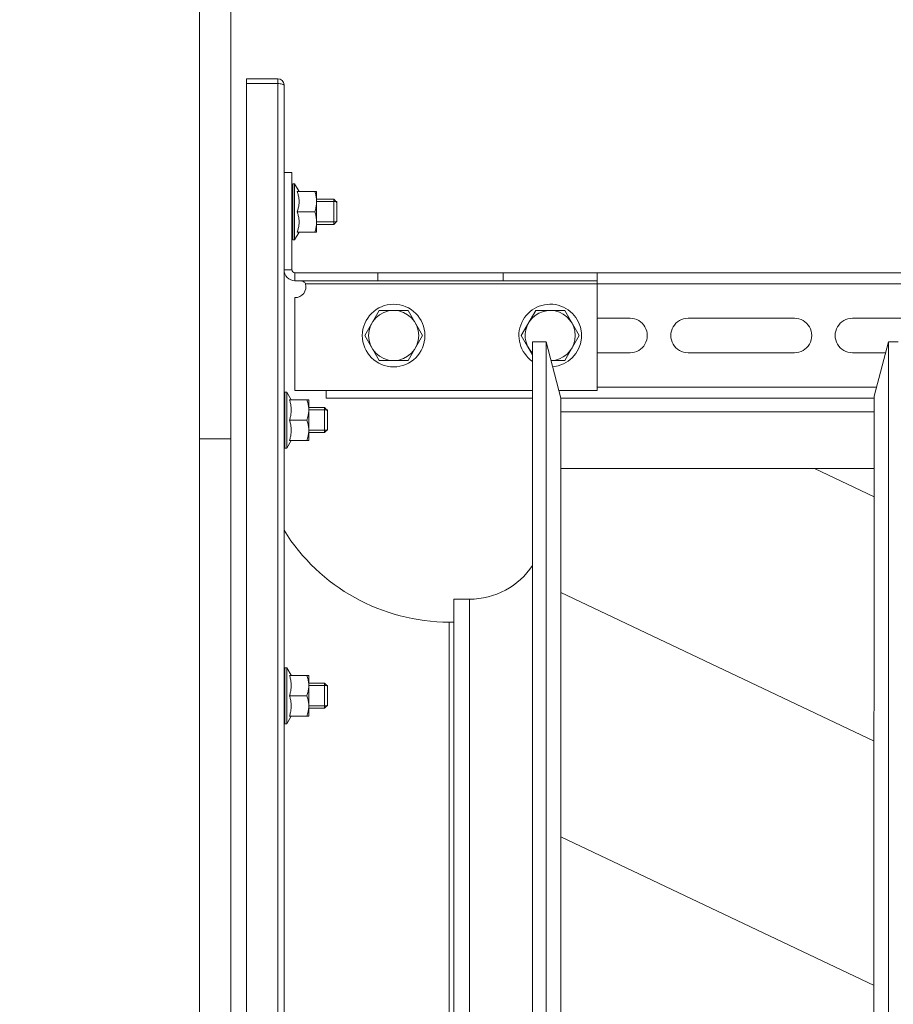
# Model space of a CAD drawing. Header units: millimetres. Extents: x -3034 to 546681, y -100001 to 133386.
# Tile 22 of 173: x 59117 to 59396, y 218 to 532. Entities that reach past the tile are written whole.
import ezdxf

# ---------------------------------------------------------------- set-up
doc = ezdxf.new("R2010")
doc.units = ezdxf.units.MM
doc.linetypes.add('ACAD_ISO03W100', pattern=[150, 60, -90])
for name, color, linetype in [('___INST__AR_podstawy', 3, 'Continuous'), ('ELEK CIENKIE', 80, 'Continuous'), ('ELEK ODGROMÓWKA', 214, 'Continuous')]:
    doc.layers.add(name, color=color, linetype=linetype)

# ---------------------------------------------------------------- blocks, each defined once
blk = doc.blocks.new('iglice')
at = {"layer": 'ELEK CIENKIE', "color": 232, "linetype": 'ACAD_ISO03W100', "ltscale": 3}
blk.add_circle((-52800.32, 20728.75), 7540, dxfattribs=at)
blk = doc.blocks.new('wentDACH')
at = {"color": 8, "lineweight": 9}
for p, q in [((-126859.95, 43085.48), (-126859.95, 44173.48)), ((-126849.95, 43085.48), (-126849.95, 44173.48)), ((-126849.95, 43799.48), (-126859.95, 43799.48)), ((-126644.5, 43780.99), (-126663.57, 43790.04)), ((-126644.5, 43702.97), (-126744.54, 43750.43)), ((-126644.48, 43624.93), (-126744.51, 43672.39))]:
    blk.add_line(p, q, dxfattribs=at)
at = {"color": 8, "linetype": 'Continuous', "lineweight": 9}
for p, q in [((-126834.95, 43914.48), (-126844.95, 43914.48)), ((-126844.95, 43914.48), (-126844.95, 43912.98)), ((-126834.95, 43914.48), (-126834.95, 43912.98)), ((-126834.95, 43912.98), (-126844.95, 43912.98)), ((-126844.95, 43345.98), (-126844.95, 43912.98)), ((-126834.56, 43912.92), (-126834.95, 43912.98)), ((-126834.95, 43345.98), (-126834.95, 43912.98)), ((-126834.18, 43912.85), (-126834.56, 43912.92)), ((-126833.84, 43912.79), (-126834.18, 43912.85)), ((-126833.54, 43912.73), (-126833.84, 43912.79)), ((-126833.29, 43912.67), (-126833.54, 43912.73)), ((-126833.1, 43912.6), (-126833.29, 43912.67)), ((-126832.99, 43912.54), (-126833.1, 43912.6)), ((-126832.95, 43912.48), (-126832.99, 43912.54)), ((-126832.95, 43346.48), (-126832.95, 43912.48)), ((-126832.95, 43884.48), (-126830.45, 43884.48)), ((-126830.45, 43884.48), (-126830.45, 43853.48)), ((-126830.15, 43880.12), (-126830.45, 43880.12)), ((-126830.15, 43880.05), (-126830.45, 43880.05)), ((-126830.45, 43879.41), (-126830.44, 43879.44)), ((-126830.44, 43879.44), (-126830.42, 43879.49)), ((-126830.42, 43879.49), (-126830.39, 43879.53)), ((-126830.39, 43879.53), (-126830.37, 43879.57)), ((-126830.37, 43879.57), (-126830.35, 43879.59)), ((-126830.35, 43879.59), (-126830.33, 43879.61)), ((-126830.33, 43879.61), (-126830.31, 43879.63)), ((-126830.31, 43879.63), (-126830.29, 43879.63)), ((-126830.15, 43879.63), (-126830.29, 43879.63)), ((-126829.56, 43880.93), (-126830.15, 43880.93)), ((-126830.15, 43863.03), (-126830.15, 43880.93)), ((-126828.15, 43878.49), (-126829.56, 43880.93)), ((-126829.56, 43863.03), (-126829.56, 43880.93)), ((-126830.15, 43879.08), (-126830.45, 43879.08)), ((-126830.45, 43877.8), (-126830.44, 43877.87)), ((-126830.15, 43877.25), (-126830.45, 43877.25)), ((-126830.44, 43877.87), (-126830.42, 43877.97)), ((-126830.42, 43877.97), (-126830.39, 43878.07)), ((-126830.39, 43878.07), (-126830.37, 43878.16)), ((-126830.37, 43878.16), (-126830.35, 43878.25)), ((-126830.37, 43876.02), (-126830.35, 43876.15)), ((-126830.35, 43878.25), (-126830.33, 43878.33)), ((-126830.35, 43876.15), (-126830.33, 43876.28)), ((-126830.33, 43878.33), (-126830.31, 43878.4)), ((-126830.33, 43876.28), (-126830.31, 43876.4)), ((-126830.31, 43878.4), (-126830.29, 43878.47)), ((-126830.31, 43876.4), (-126830.29, 43876.52)), ((-126830.29, 43878.47), (-126830.26, 43878.52)), ((-126830.29, 43876.52), (-126830.26, 43876.63)), ((-126830.26, 43878.52), (-126830.24, 43878.57)), ((-126830.26, 43876.63), (-126830.24, 43876.74)), ((-126830.24, 43878.57), (-126830.22, 43878.62)), ((-126830.24, 43876.74), (-126830.22, 43876.84)), ((-126830.22, 43878.62), (-126830.2, 43878.65)), ((-126830.22, 43876.84), (-126830.2, 43876.93)), ((-126830.15, 43878.65), (-126830.2, 43878.65)), ((-126830.15, 43876.93), (-126830.2, 43876.93)), ((-126822.55, 43878.48), (-126828.73, 43878.48)), ((-126828.63, 43878.17), (-126828.73, 43878.48)), ((-126828.54, 43877.87), (-126828.63, 43878.17)), ((-126828.46, 43877.57), (-126828.54, 43877.87)), ((-126828.39, 43877.28), (-126828.46, 43877.57)), ((-126828.32, 43876.99), (-126828.39, 43877.28)), ((-126828.27, 43876.7), (-126828.32, 43876.99)), ((-126828.23, 43876.41), (-126828.27, 43876.7)), ((-126828.19, 43876.12), (-126828.23, 43876.41)), ((-126828.15, 43878.49), (-126828.15, 43878.48)), ((-126823.13, 43878.48), (-126823.02, 43878.14)), ((-126823.02, 43878.14), (-126822.92, 43877.8)), ((-126822.92, 43877.8), (-126822.84, 43877.47)), ((-126822.84, 43877.47), (-126822.76, 43877.15)), ((-126822.76, 43877.15), (-126822.7, 43876.82)), ((-126822.7, 43876.82), (-126822.65, 43876.5)), ((-126822.65, 43876.5), (-126822.6, 43876.18)), ((-126822.6, 43876.18), (-126822.57, 43875.87)), ((-126822.55, 43878.48), (-126822.55, 43865.48)), ((-126830.45, 43875.5), (-126830.44, 43875.58)), ((-126830.15, 43874.78), (-126830.45, 43874.78)), ((-126830.45, 43872.77), (-126830.42, 43873.04)), ((-126830.44, 43875.58), (-126830.42, 43875.73)), ((-126830.42, 43875.73), (-126830.39, 43875.88)), ((-126830.42, 43873.04), (-126830.37, 43873.38)), ((-126830.39, 43875.88), (-126830.37, 43876.02)), ((-126830.35, 43873.52), (-126830.39, 43873.52)), ((-126830.37, 43873.38), (-126830.33, 43873.71)), ((-126830.33, 43873.71), (-126830.29, 43874.03)), ((-126830.29, 43874.03), (-126830.24, 43874.33)), ((-126830.24, 43874.33), (-126830.22, 43874.47)), ((-126830.22, 43874.47), (-126830.2, 43874.61)), ((-126830.15, 43874.61), (-126830.2, 43874.61)), ((-126828.46, 43872.89), (-126828.39, 43873.18)), ((-126828.39, 43873.18), (-126828.32, 43873.47)), ((-126828.32, 43873.47), (-126828.27, 43873.76)), ((-126828.27, 43873.76), (-126828.23, 43874.05)), ((-126828.23, 43874.05), (-126828.19, 43874.34)), ((-126828.17, 43875.83), (-126828.19, 43876.12)), ((-126828.19, 43874.34), (-126828.17, 43874.63)), ((-126828.15, 43875.54), (-126828.17, 43875.83)), ((-126828.17, 43874.63), (-126828.15, 43874.92)), ((-126828.15, 43875.54), (-126828.15, 43874.92)), ((-126822.84, 43872.99), (-126822.92, 43872.66)), ((-126822.76, 43873.31), (-126822.84, 43872.99)), ((-126822.7, 43873.63), (-126822.76, 43873.31)), ((-126822.65, 43873.95), (-126822.7, 43873.63)), ((-126822.6, 43874.27), (-126822.65, 43873.95)), ((-126822.57, 43874.59), (-126822.6, 43874.27)), ((-126822.57, 43875.87), (-126822.56, 43875.55)), ((-126822.56, 43874.91), (-126822.57, 43874.59)), ((-126822.56, 43875.55), (-126822.55, 43875.23)), ((-126822.55, 43875.23), (-126822.56, 43874.91)), ((-126822.55, 43875.98), (-126817.05, 43875.98)), ((-126816.05, 43875.23), (-126822.55, 43875.23)), ((-126817.05, 43875.98), (-126816.05, 43874.98)), ((-126817.05, 43875.98), (-126817.05, 43867.98)), ((-126816.05, 43868.73), (-126816.05, 43875.23)), ((-126830.15, 43871.98), (-126830.45, 43871.98)), ((-126830.45, 43869.94), (-126830.2, 43871.98)), ((-126828.73, 43871.98), (-126828.63, 43872.29)), ((-126823.13, 43871.98), (-126828.73, 43871.98)), ((-126828.63, 43871.67), (-126828.73, 43871.98)), ((-126828.63, 43872.29), (-126828.54, 43872.59)), ((-126828.54, 43871.37), (-126828.63, 43871.67)), ((-126828.54, 43872.59), (-126828.46, 43872.89)), ((-126828.46, 43871.07), (-126828.54, 43871.37)), ((-126828.39, 43870.78), (-126828.46, 43871.07)), ((-126828.32, 43870.49), (-126828.39, 43870.78)), ((-126828.27, 43870.2), (-126828.32, 43870.49)), ((-126828.23, 43869.91), (-126828.27, 43870.2)), ((-126828.19, 43869.62), (-126828.23, 43869.91)), ((-126823.02, 43872.32), (-126823.13, 43871.98)), ((-126823.13, 43871.98), (-126823.02, 43871.64)), ((-126822.92, 43872.66), (-126823.02, 43872.32)), ((-126823.02, 43871.64), (-126822.92, 43871.3)), ((-126822.92, 43871.3), (-126822.84, 43870.97)), ((-126822.84, 43870.97), (-126822.76, 43870.65)), ((-126822.76, 43870.65), (-126822.7, 43870.32)), ((-126822.7, 43870.32), (-126822.65, 43870)), ((-126822.65, 43870), (-126822.6, 43869.68)), ((-126830.15, 43869.17), (-126830.45, 43869.17)), ((-126830.41, 43868.73), (-126830.45, 43868.73)), ((-126830.45, 43867.36), (-126830.44, 43867.45)), ((-126830.15, 43866.71), (-126830.45, 43866.71)), ((-126830.44, 43867.45), (-126830.39, 43867.77)), ((-126830.38, 43869.17), (-126830.39, 43869.09)), ((-126830.39, 43867.77), (-126830.35, 43868.11)), ((-126830.35, 43868.11), (-126830.31, 43868.46)), ((-126830.31, 43868.46), (-126830.26, 43868.81)), ((-126830.26, 43868.81), (-126830.22, 43869.17)), ((-126830.26, 43866.53), (-126830.24, 43866.71)), ((-126828.39, 43866.68), (-126828.32, 43866.97)), ((-126828.32, 43866.97), (-126828.27, 43867.26)), ((-126828.27, 43867.26), (-126828.23, 43867.55)), ((-126828.23, 43867.55), (-126828.19, 43867.84)), ((-126828.17, 43869.33), (-126828.19, 43869.62)), ((-126828.19, 43867.84), (-126828.17, 43868.13)), ((-126828.15, 43869.04), (-126828.17, 43869.33)), ((-126828.17, 43868.13), (-126828.15, 43868.42)), ((-126828.15, 43869.04), (-126828.15, 43868.42)), ((-126822.76, 43866.81), (-126822.84, 43866.49)), ((-126822.7, 43867.13), (-126822.76, 43866.81)), ((-126822.65, 43867.45), (-126822.7, 43867.13)), ((-126822.6, 43867.77), (-126822.65, 43867.45)), ((-126822.6, 43869.68), (-126822.57, 43869.37)), ((-126822.57, 43868.09), (-126822.6, 43867.77)), ((-126822.57, 43869.37), (-126822.56, 43869.05)), ((-126822.56, 43868.41), (-126822.57, 43868.09)), ((-126822.56, 43869.05), (-126822.55, 43868.73)), ((-126822.55, 43868.73), (-126822.56, 43868.41)), ((-126816.05, 43868.73), (-126822.55, 43868.73)), ((-126822.55, 43867.98), (-126817.05, 43867.98)), ((-126817.05, 43867.98), (-126816.05, 43868.98)), ((-126830.45, 43865.34), (-126830.44, 43865.41)), ((-126830.15, 43864.88), (-126830.45, 43864.88)), ((-126830.45, 43864.12), (-126830.44, 43864.15)), ((-126830.15, 43863.9), (-126830.45, 43863.9)), ((-126830.45, 43863.84), (-126830.44, 43863.84)), ((-126830.15, 43863.84), (-126830.45, 43863.84)), ((-126830.44, 43865.41), (-126830.42, 43865.53)), ((-126830.44, 43864.15), (-126830.42, 43864.23)), ((-126830.44, 43863.84), (-126830.42, 43863.86)), ((-126830.42, 43865.53), (-126830.39, 43865.66)), ((-126830.42, 43864.23), (-126830.39, 43864.3)), ((-126830.42, 43863.86), (-126830.39, 43863.88)), ((-126830.39, 43865.66), (-126830.37, 43865.79)), ((-126830.39, 43864.3), (-126830.37, 43864.39)), ((-126830.39, 43863.88), (-126830.37, 43863.9)), ((-126830.37, 43865.79), (-126830.35, 43865.93)), ((-126830.37, 43864.39), (-126830.35, 43864.48)), ((-126830.35, 43865.93), (-126830.33, 43866.08)), ((-126830.35, 43864.48), (-126830.33, 43864.58)), ((-126830.33, 43866.08), (-126830.31, 43866.22)), ((-126830.33, 43864.58), (-126830.31, 43864.69)), ((-126830.31, 43866.22), (-126830.29, 43866.38)), ((-126830.31, 43864.69), (-126830.29, 43864.8)), ((-126830.29, 43866.38), (-126830.26, 43866.53)), ((-126830.29, 43864.8), (-126830.27, 43864.88)), ((-126828.15, 43865.47), (-126829.56, 43863.03)), ((-126828.73, 43865.48), (-126828.63, 43865.79)), ((-126828.73, 43865.48), (-126822.55, 43865.48)), ((-126828.63, 43865.79), (-126828.54, 43866.09)), ((-126828.54, 43866.09), (-126828.46, 43866.39)), ((-126828.46, 43866.39), (-126828.39, 43866.68)), ((-126828.15, 43865.48), (-126828.15, 43865.47)), ((-126823.02, 43865.82), (-126823.13, 43865.48)), ((-126822.92, 43866.16), (-126823.02, 43865.82)), ((-126822.84, 43866.49), (-126822.92, 43866.16)), ((-126829.56, 43863.03), (-126830.15, 43863.03)), ((-126832.95, 43853.48), (-126830.45, 43853.48)), ((-126829.45, 43852.48), (-126732.95, 43852.48)), ((-126829.45, 43849.98), (-126829.45, 43852.48)), ((-126802.95, 43849.98), (-126802.95, 43852.48)), ((-126762.95, 43849.98), (-126762.95, 43852.48)), ((-126291.95, 43852.48), (-126732.95, 43852.48)), ((-126732.95, 43849.98), (-126732.95, 43852.48)), ((-126829.45, 43849.98), (-126732.95, 43849.98)), ((-126829.02, 43849.98), (-126828.62, 43849.98)), ((-126828.62, 43849.98), (-126828.24, 43849.97)), ((-126828.24, 43849.97), (-126827.88, 43849.95)), ((-126827.88, 43849.95), (-126827.55, 43849.92)), ((-126827.55, 43849.92), (-126827.25, 43849.87)), ((-126827.25, 43849.87), (-126826.97, 43849.79)), ((-126826.97, 43849.79), (-126826.73, 43849.68)), ((-126826.73, 43849.68), (-126826.51, 43849.55)), ((-126826.51, 43849.55), (-126826.33, 43849.38)), ((-126826.33, 43849.38), (-126826.18, 43849.19)), ((-126826.18, 43849.19), (-126826.07, 43848.98)), ((-126291.95, 43848.98), (-126826.07, 43848.98)), ((-126732.95, 43849.98), (-126732.95, 43814.98)), ((-126829.45, 43844.57), (-126829.45, 43814.98)), ((-126802.57, 43840.48), (-126807.19, 43832.48)), ((-126793.33, 43840.48), (-126802.57, 43840.48)), ((-126788.71, 43832.48), (-126793.33, 43840.48)), ((-126752.57, 43840.48), (-126757.19, 43832.48)), ((-126743.33, 43840.48), (-126752.57, 43840.48)), ((-126738.71, 43832.48), (-126743.33, 43840.48)), ((-126732.95, 43837.98), (-126722.45, 43837.98)), ((-126703.95, 43837.98), (-126669.95, 43837.98)), ((-126651.45, 43837.98), (-126617.45, 43837.98)), ((-126807.19, 43832.48), (-126802.57, 43824.48)), ((-126793.33, 43824.48), (-126788.71, 43832.48)), ((-126757.19, 43832.48), (-126753.58, 43826.23)), ((-126743.33, 43824.48), (-126738.71, 43832.48)), ((-126749.27, 43830.48), (-126753.58, 43830.48)), ((-126753.58, 43499.86), (-126753.58, 43830.48)), ((-126744.58, 43812.48), (-126749.27, 43830.48)), ((-126749.27, 43428.48), (-126749.27, 43830.48)), ((-126644.55, 43813.11), (-126639.89, 43830.48)), ((-126636.88, 43830.48), (-126639.89, 43830.48)), ((-126639.89, 43830.48), (-126639.89, 43428.48)), ((-126732.95, 43826.98), (-126722.45, 43826.98)), ((-126669.95, 43826.98), (-126703.95, 43826.98)), ((-126640.83, 43826.98), (-126651.45, 43826.98)), ((-126802.57, 43824.48), (-126793.33, 43824.48)), ((-126747.66, 43824.48), (-126743.33, 43824.48)), ((-126832.65, 43813.62), (-126832.95, 43813.62)), ((-126832.65, 43813.55), (-126832.95, 43813.55)), ((-126832.06, 43814.43), (-126832.65, 43814.43)), ((-126832.65, 43796.53), (-126832.65, 43814.43)), ((-126830.65, 43811.99), (-126832.06, 43814.43)), ((-126832.06, 43796.53), (-126832.06, 43814.43)), ((-126829.45, 43814.98), (-126753.58, 43814.98)), ((-126819.45, 43812.48), (-126819.45, 43814.98)), ((-126745.12, 43814.98), (-126732.95, 43814.98)), ((-126732.95, 43815.98), (-126658.87, 43815.98)), ((-126658.87, 43815.98), (-126643.78, 43815.98)), ((-126832.65, 43812.58), (-126832.95, 43812.58)), ((-126832.95, 43811.3), (-126832.94, 43811.37)), ((-126832.65, 43810.75), (-126832.95, 43810.75)), ((-126832.94, 43811.37), (-126832.92, 43811.47)), ((-126832.92, 43811.47), (-126832.89, 43811.57)), ((-126832.89, 43811.57), (-126832.87, 43811.66)), ((-126832.87, 43811.66), (-126832.85, 43811.75)), ((-126832.85, 43811.75), (-126832.83, 43811.83)), ((-126832.83, 43811.83), (-126832.81, 43811.9)), ((-126832.81, 43811.9), (-126832.79, 43811.97)), ((-126832.65, 43813.13), (-126832.79, 43813.13)), ((-126832.79, 43811.97), (-126832.76, 43812.02)), ((-126832.79, 43810.02), (-126832.76, 43810.13)), ((-126832.76, 43812.02), (-126832.74, 43812.07)), ((-126832.76, 43810.13), (-126832.74, 43810.24)), ((-126832.74, 43812.07), (-126832.72, 43812.12)), ((-126832.74, 43810.24), (-126832.72, 43810.34)), ((-126832.72, 43812.12), (-126832.7, 43812.15)), ((-126832.72, 43810.34), (-126832.7, 43810.43)), ((-126832.65, 43812.15), (-126832.7, 43812.15)), ((-126832.65, 43810.43), (-126832.7, 43810.43)), ((-126825.05, 43811.98), (-126831.23, 43811.98)), ((-126831.13, 43811.67), (-126831.23, 43811.98)), ((-126831.04, 43811.37), (-126831.13, 43811.67)), ((-126830.96, 43811.08), (-126831.04, 43811.37)), ((-126830.89, 43810.78), (-126830.96, 43811.08)), ((-126830.82, 43810.49), (-126830.89, 43810.78)), ((-126830.77, 43810.2), (-126830.82, 43810.49)), ((-126830.73, 43809.91), (-126830.77, 43810.2)), ((-126830.65, 43811.99), (-126830.65, 43811.98)), ((-126825.63, 43811.98), (-126825.52, 43811.64)), ((-126825.52, 43811.64), (-126825.42, 43811.3)), ((-126825.42, 43811.3), (-126825.34, 43810.97)), ((-126825.34, 43810.97), (-126825.26, 43810.65)), ((-126825.26, 43810.65), (-126825.2, 43810.32)), ((-126825.2, 43810.32), (-126825.15, 43810)), ((-126825.05, 43811.98), (-126825.05, 43798.98)), ((-126819.45, 43812.48), (-126753.58, 43812.48)), ((-126744.58, 43445.98), (-126744.58, 43812.48)), ((-126644.55, 43812.48), (-126744.58, 43812.48)), ((-126644.58, 43446.11), (-126644.55, 43813.11)), ((-126832.95, 43809), (-126832.94, 43809.08)), ((-126832.65, 43808.28), (-126832.95, 43808.28)), ((-126832.94, 43809.08), (-126832.92, 43809.23)), ((-126832.92, 43809.23), (-126832.89, 43809.38)), ((-126832.89, 43809.38), (-126832.87, 43809.52)), ((-126832.85, 43807.02), (-126832.89, 43807.02)), ((-126832.87, 43809.52), (-126832.85, 43809.65)), ((-126832.87, 43806.88), (-126832.83, 43807.21)), ((-126832.85, 43809.65), (-126832.83, 43809.78)), ((-126832.83, 43809.78), (-126832.81, 43809.9)), ((-126832.83, 43807.21), (-126832.79, 43807.53)), ((-126832.81, 43809.9), (-126832.79, 43810.02)), ((-126832.79, 43807.53), (-126832.74, 43807.83)), ((-126832.74, 43807.83), (-126832.7, 43808.11)), ((-126832.65, 43808.11), (-126832.7, 43808.11)), ((-126830.89, 43806.68), (-126830.82, 43806.97)), ((-126830.82, 43806.97), (-126830.77, 43807.26)), ((-126830.77, 43807.26), (-126830.73, 43807.55)), ((-126830.69, 43809.62), (-126830.73, 43809.91)), ((-126830.73, 43807.55), (-126830.69, 43807.84)), ((-126830.67, 43809.33), (-126830.69, 43809.62)), ((-126830.69, 43807.84), (-126830.67, 43808.13)), ((-126830.65, 43809.04), (-126830.67, 43809.33)), ((-126830.67, 43808.13), (-126830.65, 43808.42)), ((-126830.65, 43809.04), (-126830.65, 43808.42)), ((-126825.2, 43807.13), (-126825.26, 43806.81)), ((-126825.15, 43807.45), (-126825.2, 43807.13)), ((-126825.15, 43810), (-126825.1, 43809.68)), ((-126825.1, 43807.77), (-126825.15, 43807.45)), ((-126825.1, 43809.68), (-126825.07, 43809.37)), ((-126825.07, 43808.09), (-126825.1, 43807.77)), ((-126825.07, 43809.37), (-126825.06, 43809.05)), ((-126825.06, 43808.41), (-126825.07, 43808.09)), ((-126825.06, 43809.05), (-126825.05, 43808.73)), ((-126825.05, 43808.73), (-126825.06, 43808.41)), ((-126825.05, 43809.48), (-126820.05, 43809.48)), ((-126819.05, 43808.73), (-126825.05, 43808.73)), ((-126820.05, 43809.48), (-126819.05, 43808.48)), ((-126820.05, 43809.48), (-126820.05, 43801.48)), ((-126819.05, 43802.23), (-126819.05, 43808.73)), ((-126744.58, 43808.1), (-126644.55, 43808.09)), ((-126832.95, 43806.27), (-126832.92, 43806.54)), ((-126832.65, 43805.48), (-126832.95, 43805.48)), ((-126832.95, 43803.44), (-126832.7, 43805.48)), ((-126832.92, 43806.54), (-126832.87, 43806.88)), ((-126831.23, 43805.48), (-126831.13, 43805.79)), ((-126825.63, 43805.48), (-126831.23, 43805.48)), ((-126831.13, 43805.17), (-126831.23, 43805.48)), ((-126831.13, 43805.79), (-126831.04, 43806.09)), ((-126831.04, 43804.87), (-126831.13, 43805.17)), ((-126831.04, 43806.09), (-126830.96, 43806.39)), ((-126830.96, 43804.57), (-126831.04, 43804.87)), ((-126830.96, 43806.39), (-126830.89, 43806.68)), ((-126830.89, 43804.28), (-126830.96, 43804.57)), ((-126830.82, 43803.99), (-126830.89, 43804.28)), ((-126830.77, 43803.7), (-126830.82, 43803.99)), ((-126825.52, 43805.82), (-126825.63, 43805.48)), ((-126825.63, 43805.48), (-126825.52, 43805.14)), ((-126825.42, 43806.16), (-126825.52, 43805.82)), ((-126825.52, 43805.14), (-126825.42, 43804.8)), ((-126825.34, 43806.49), (-126825.42, 43806.16)), ((-126825.42, 43804.8), (-126825.34, 43804.47)), ((-126825.26, 43806.81), (-126825.34, 43806.49)), ((-126825.34, 43804.47), (-126825.26, 43804.15)), ((-126825.26, 43804.15), (-126825.2, 43803.82)), ((-126832.65, 43802.67), (-126832.95, 43802.67)), ((-126832.91, 43802.23), (-126832.95, 43802.23)), ((-126832.95, 43800.86), (-126832.94, 43800.95)), ((-126832.94, 43800.95), (-126832.89, 43801.27)), ((-126832.88, 43802.67), (-126832.89, 43802.59)), ((-126832.89, 43801.27), (-126832.85, 43801.61)), ((-126832.85, 43801.61), (-126832.81, 43801.96)), ((-126832.81, 43801.96), (-126832.76, 43802.31)), ((-126832.76, 43802.31), (-126832.72, 43802.67)), ((-126830.82, 43800.47), (-126830.77, 43800.76)), ((-126830.73, 43803.41), (-126830.77, 43803.7)), ((-126830.77, 43800.76), (-126830.73, 43801.05)), ((-126830.69, 43803.12), (-126830.73, 43803.41)), ((-126830.73, 43801.05), (-126830.69, 43801.34)), ((-126830.67, 43802.83), (-126830.69, 43803.12)), ((-126830.69, 43801.34), (-126830.67, 43801.63)), ((-126830.65, 43802.54), (-126830.67, 43802.83)), ((-126830.67, 43801.63), (-126830.65, 43801.92)), ((-126830.65, 43802.54), (-126830.65, 43801.92)), ((-126825.2, 43803.82), (-126825.15, 43803.5)), ((-126825.15, 43800.95), (-126825.2, 43800.63)), ((-126825.15, 43803.5), (-126825.1, 43803.18)), ((-126825.1, 43801.27), (-126825.15, 43800.95)), ((-126825.1, 43803.18), (-126825.07, 43802.87)), ((-126825.07, 43801.59), (-126825.1, 43801.27)), ((-126825.07, 43802.87), (-126825.06, 43802.55)), ((-126825.06, 43801.91), (-126825.07, 43801.59)), ((-126825.06, 43802.55), (-126825.05, 43802.23)), ((-126825.05, 43802.23), (-126825.06, 43801.91)), ((-126819.05, 43802.23), (-126825.05, 43802.23)), ((-126825.05, 43801.48), (-126820.05, 43801.48)), ((-126820.05, 43801.48), (-126819.05, 43802.48)), ((-126832.65, 43800.21), (-126832.95, 43800.21)), ((-126832.95, 43798.84), (-126832.94, 43798.91)), ((-126832.65, 43798.38), (-126832.95, 43798.38)), ((-126832.95, 43797.62), (-126832.94, 43797.65)), ((-126832.94, 43798.91), (-126832.92, 43799.03)), ((-126832.94, 43797.65), (-126832.92, 43797.73)), ((-126832.92, 43799.03), (-126832.89, 43799.16)), ((-126832.92, 43797.73), (-126832.89, 43797.8)), ((-126832.89, 43799.16), (-126832.87, 43799.29)), ((-126832.89, 43797.8), (-126832.87, 43797.89)), ((-126832.87, 43799.29), (-126832.85, 43799.43)), ((-126832.87, 43797.89), (-126832.85, 43797.98)), ((-126832.85, 43799.43), (-126832.83, 43799.58)), ((-126832.85, 43797.98), (-126832.83, 43798.08)), ((-126832.83, 43799.58), (-126832.81, 43799.72)), ((-126832.83, 43798.08), (-126832.81, 43798.19)), ((-126832.81, 43799.72), (-126832.79, 43799.88)), ((-126832.81, 43798.19), (-126832.79, 43798.3)), ((-126832.79, 43799.88), (-126832.76, 43800.03)), ((-126832.79, 43798.3), (-126832.77, 43798.38)), ((-126832.76, 43800.03), (-126832.74, 43800.21)), ((-126830.65, 43798.97), (-126832.06, 43796.53)), ((-126831.23, 43798.98), (-126831.13, 43799.29)), ((-126831.23, 43798.98), (-126825.05, 43798.98)), ((-126831.13, 43799.29), (-126831.04, 43799.59)), ((-126831.04, 43799.59), (-126830.96, 43799.89)), ((-126830.96, 43799.89), (-126830.89, 43800.18)), ((-126830.89, 43800.18), (-126830.82, 43800.47)), ((-126830.65, 43798.98), (-126830.65, 43798.97)), ((-126825.52, 43799.32), (-126825.63, 43798.98)), ((-126825.42, 43799.66), (-126825.52, 43799.32)), ((-126825.34, 43799.99), (-126825.42, 43799.66)), ((-126825.26, 43800.31), (-126825.34, 43799.99)), ((-126825.2, 43800.63), (-126825.26, 43800.31)), ((-126832.65, 43797.4), (-126832.95, 43797.4)), ((-126832.95, 43797.34), (-126832.94, 43797.34)), ((-126832.65, 43797.34), (-126832.95, 43797.34)), ((-126832.94, 43797.34), (-126832.92, 43797.36)), ((-126832.92, 43797.36), (-126832.89, 43797.38)), ((-126832.89, 43797.38), (-126832.87, 43797.4)), ((-126832.06, 43796.53), (-126832.65, 43796.53)), ((-126744.58, 43790.04), (-126644.58, 43790.04)), ((-126773.7, 43748.28), (-126778.7, 43748.28)), ((-126778.7, 43748.28), (-126778.7, 43517.98)), ((-126773.7, 43748.28), (-126773.7, 43510.68)), ((-126780.2, 43740.98), (-126778.7, 43740.98)), ((-126780.2, 43740.98), (-126780.2, 43517.98)), ((-126832.65, 43725.62), (-126832.95, 43725.62)), ((-126832.65, 43725.55), (-126832.95, 43725.55)), ((-126832.06, 43726.43), (-126832.65, 43726.43)), ((-126832.65, 43708.53), (-126832.65, 43726.43)), ((-126830.65, 43723.99), (-126832.06, 43726.43)), ((-126832.06, 43708.53), (-126832.06, 43726.43)), ((-126832.65, 43724.58), (-126832.95, 43724.58)), ((-126832.95, 43723.3), (-126832.94, 43723.37)), ((-126832.65, 43722.75), (-126832.95, 43722.75)), ((-126832.94, 43723.37), (-126832.92, 43723.47)), ((-126832.92, 43723.47), (-126832.89, 43723.57)), ((-126832.89, 43723.57), (-126832.87, 43723.67)), ((-126832.87, 43723.67), (-126832.85, 43723.75)), ((-126832.85, 43723.75), (-126832.83, 43723.83)), ((-126832.83, 43723.83), (-126832.81, 43723.9)), ((-126832.81, 43723.9), (-126832.79, 43723.97)), ((-126832.65, 43725.13), (-126832.79, 43725.13)), ((-126832.79, 43723.97), (-126832.76, 43724.02)), ((-126832.79, 43722.02), (-126832.76, 43722.13)), ((-126832.76, 43724.02), (-126832.74, 43724.07)), ((-126832.76, 43722.13), (-126832.74, 43722.24)), ((-126832.74, 43724.07), (-126832.72, 43724.12)), ((-126832.74, 43722.24), (-126832.72, 43722.34)), ((-126832.72, 43724.12), (-126832.7, 43724.15)), ((-126832.72, 43722.34), (-126832.7, 43722.43)), ((-126832.65, 43724.15), (-126832.7, 43724.15)), ((-126832.65, 43722.43), (-126832.7, 43722.43)), ((-126825.05, 43723.98), (-126831.23, 43723.98)), ((-126831.13, 43723.67), (-126831.23, 43723.98)), ((-126831.04, 43723.37), (-126831.13, 43723.67)), ((-126830.96, 43723.08), (-126831.04, 43723.37)), ((-126830.89, 43722.78), (-126830.96, 43723.08)), ((-126830.82, 43722.49), (-126830.89, 43722.78)), ((-126830.77, 43722.2), (-126830.82, 43722.49)), ((-126830.73, 43721.91), (-126830.77, 43722.2)), ((-126830.65, 43723.99), (-126830.65, 43723.98)), ((-126825.63, 43723.98), (-126825.52, 43723.64)), ((-126825.52, 43723.64), (-126825.42, 43723.3)), ((-126825.42, 43723.3), (-126825.34, 43722.97)), ((-126825.34, 43722.97), (-126825.26, 43722.65)), ((-126825.26, 43722.65), (-126825.2, 43722.32)), ((-126825.2, 43722.32), (-126825.15, 43722)), ((-126825.05, 43723.98), (-126825.05, 43710.98)), ((-126832.95, 43721), (-126832.94, 43721.08)), ((-126832.65, 43720.28), (-126832.95, 43720.28)), ((-126832.94, 43721.08), (-126832.92, 43721.23)), ((-126832.92, 43721.23), (-126832.89, 43721.38)), ((-126832.89, 43721.38), (-126832.87, 43721.52)), ((-126832.85, 43719.02), (-126832.89, 43719.02)), ((-126832.87, 43721.52), (-126832.85, 43721.65)), ((-126832.87, 43718.88), (-126832.83, 43719.21)), ((-126832.85, 43721.65), (-126832.83, 43721.78)), ((-126832.83, 43721.78), (-126832.81, 43721.9)), ((-126832.83, 43719.21), (-126832.79, 43719.53)), ((-126832.81, 43721.9), (-126832.79, 43722.02)), ((-126832.79, 43719.53), (-126832.74, 43719.83)), ((-126832.74, 43719.83), (-126832.7, 43720.11)), ((-126832.65, 43720.11), (-126832.7, 43720.11)), ((-126830.89, 43718.68), (-126830.82, 43718.97)), ((-126830.82, 43718.97), (-126830.77, 43719.26)), ((-126830.77, 43719.26), (-126830.73, 43719.55)), ((-126830.69, 43721.62), (-126830.73, 43721.91)), ((-126830.73, 43719.55), (-126830.69, 43719.84)), ((-126830.67, 43721.33), (-126830.69, 43721.62)), ((-126830.69, 43719.84), (-126830.67, 43720.13)), ((-126830.65, 43721.04), (-126830.67, 43721.33)), ((-126830.67, 43720.13), (-126830.65, 43720.42)), ((-126830.65, 43721.04), (-126830.65, 43720.42)), ((-126825.2, 43719.13), (-126825.26, 43718.81)), ((-126825.15, 43719.45), (-126825.2, 43719.13)), ((-126825.15, 43722), (-126825.1, 43721.68)), ((-126825.1, 43719.77), (-126825.15, 43719.45)), ((-126825.1, 43721.68), (-126825.07, 43721.37)), ((-126825.07, 43720.09), (-126825.1, 43719.77)), ((-126825.07, 43721.37), (-126825.06, 43721.05)), ((-126825.06, 43720.41), (-126825.07, 43720.09)), ((-126825.06, 43721.05), (-126825.05, 43720.73)), ((-126825.05, 43720.73), (-126825.06, 43720.41)), ((-126825.05, 43721.48), (-126820.05, 43721.48)), ((-126819.05, 43720.73), (-126825.05, 43720.73)), ((-126820.05, 43721.48), (-126819.05, 43720.48)), ((-126820.05, 43721.48), (-126820.05, 43713.48)), ((-126819.05, 43714.23), (-126819.05, 43720.73)), ((-126832.95, 43718.27), (-126832.92, 43718.54)), ((-126832.65, 43717.48), (-126832.95, 43717.48)), ((-126832.95, 43715.44), (-126832.7, 43717.48)), ((-126832.92, 43718.54), (-126832.87, 43718.88)), ((-126831.23, 43717.48), (-126831.13, 43717.79)), ((-126825.63, 43717.48), (-126831.23, 43717.48)), ((-126831.13, 43717.17), (-126831.23, 43717.48)), ((-126831.13, 43717.79), (-126831.04, 43718.09)), ((-126831.04, 43716.87), (-126831.13, 43717.17)), ((-126831.04, 43718.09), (-126830.96, 43718.39)), ((-126830.96, 43716.58), (-126831.04, 43716.87)), ((-126830.96, 43718.39), (-126830.89, 43718.68)), ((-126830.89, 43716.28), (-126830.96, 43716.58)), ((-126830.82, 43715.99), (-126830.89, 43716.28)), ((-126830.77, 43715.7), (-126830.82, 43715.99)), ((-126825.52, 43717.82), (-126825.63, 43717.48)), ((-126825.63, 43717.48), (-126825.52, 43717.14)), ((-126825.42, 43718.16), (-126825.52, 43717.82)), ((-126825.52, 43717.14), (-126825.42, 43716.8)), ((-126825.34, 43718.49), (-126825.42, 43718.16)), ((-126825.42, 43716.8), (-126825.34, 43716.47)), ((-126825.26, 43718.81), (-126825.34, 43718.49)), ((-126825.34, 43716.47), (-126825.26, 43716.15)), ((-126825.26, 43716.15), (-126825.2, 43715.82)), ((-126825.2, 43715.82), (-126825.15, 43715.5)), ((-126832.65, 43714.67), (-126832.95, 43714.67)), ((-126832.91, 43714.23), (-126832.95, 43714.23)), ((-126832.95, 43712.86), (-126832.94, 43712.95)), ((-126832.94, 43712.95), (-126832.89, 43713.27)), ((-126832.88, 43714.67), (-126832.89, 43714.59)), ((-126832.89, 43713.27), (-126832.85, 43713.61)), ((-126832.85, 43713.61), (-126832.81, 43713.96)), ((-126832.81, 43713.96), (-126832.76, 43714.31)), ((-126832.76, 43714.31), (-126832.72, 43714.67)), ((-126830.82, 43712.47), (-126830.77, 43712.76)), ((-126830.73, 43715.41), (-126830.77, 43715.7)), ((-126830.77, 43712.76), (-126830.73, 43713.05)), ((-126830.69, 43715.12), (-126830.73, 43715.41)), ((-126830.73, 43713.05), (-126830.69, 43713.34)), ((-126830.67, 43714.83), (-126830.69, 43715.12)), ((-126830.69, 43713.34), (-126830.67, 43713.63)), ((-126830.65, 43714.54), (-126830.67, 43714.83)), ((-126830.67, 43713.63), (-126830.65, 43713.92)), ((-126830.65, 43714.54), (-126830.65, 43713.92)), ((-126825.15, 43712.95), (-126825.2, 43712.63)), ((-126825.15, 43715.5), (-126825.1, 43715.18)), ((-126825.1, 43713.27), (-126825.15, 43712.95)), ((-126825.1, 43715.18), (-126825.07, 43714.87)), ((-126825.07, 43713.59), (-126825.1, 43713.27)), ((-126825.07, 43714.87), (-126825.06, 43714.55)), ((-126825.06, 43713.91), (-126825.07, 43713.59)), ((-126825.06, 43714.55), (-126825.05, 43714.23)), ((-126825.05, 43714.23), (-126825.06, 43713.91)), ((-126819.05, 43714.23), (-126825.05, 43714.23)), ((-126825.05, 43713.48), (-126820.05, 43713.48)), ((-126820.05, 43713.48), (-126819.05, 43714.48)), ((-126832.65, 43712.21), (-126832.95, 43712.21)), ((-126832.95, 43710.84), (-126832.94, 43710.91)), ((-126832.65, 43710.38), (-126832.95, 43710.38)), ((-126832.95, 43709.62), (-126832.94, 43709.65)), ((-126832.94, 43710.91), (-126832.92, 43711.03)), ((-126832.94, 43709.65), (-126832.92, 43709.73)), ((-126832.92, 43711.03), (-126832.89, 43711.16)), ((-126832.92, 43709.73), (-126832.89, 43709.8)), ((-126832.89, 43711.16), (-126832.87, 43711.29)), ((-126832.89, 43709.8), (-126832.87, 43709.89)), ((-126832.87, 43711.29), (-126832.85, 43711.43)), ((-126832.87, 43709.89), (-126832.85, 43709.98)), ((-126832.85, 43711.43), (-126832.83, 43711.58)), ((-126832.85, 43709.98), (-126832.83, 43710.08)), ((-126832.83, 43711.58), (-126832.81, 43711.73)), ((-126832.83, 43710.08), (-126832.81, 43710.19)), ((-126832.81, 43711.73), (-126832.79, 43711.88)), ((-126832.81, 43710.19), (-126832.79, 43710.3)), ((-126832.79, 43711.88), (-126832.76, 43712.03)), ((-126832.79, 43710.3), (-126832.77, 43710.38)), ((-126832.76, 43712.03), (-126832.74, 43712.21)), ((-126830.65, 43710.97), (-126832.06, 43708.53)), ((-126831.23, 43710.98), (-126831.13, 43711.29)), ((-126831.23, 43710.98), (-126825.05, 43710.98)), ((-126831.13, 43711.29), (-126831.04, 43711.59)), ((-126831.04, 43711.59), (-126830.96, 43711.89)), ((-126830.96, 43711.89), (-126830.89, 43712.18)), ((-126830.89, 43712.18), (-126830.82, 43712.47)), ((-126830.65, 43710.98), (-126830.65, 43710.97)), ((-126825.52, 43711.32), (-126825.63, 43710.98)), ((-126825.42, 43711.66), (-126825.52, 43711.32)), ((-126825.34, 43711.99), (-126825.42, 43711.66)), ((-126825.26, 43712.31), (-126825.34, 43711.99)), ((-126825.2, 43712.63), (-126825.26, 43712.31)), ((-126832.65, 43709.4), (-126832.95, 43709.4)), ((-126832.95, 43709.34), (-126832.94, 43709.35)), ((-126832.65, 43709.34), (-126832.95, 43709.34)), ((-126832.94, 43709.35), (-126832.92, 43709.36)), ((-126832.92, 43709.36), (-126832.89, 43709.38)), ((-126832.89, 43709.38), (-126832.87, 43709.4)), ((-126832.06, 43708.53), (-126832.65, 43708.53))]:
    blk.add_line(p, q, dxfattribs=at)
at = {"color": 8, "linetype": 'Continuous', "lineweight": 9, "extrusion": (0, 0, -1)}
for centre, major_axis, start_param, end_param in [((-126834.95, 43912.48), (2, 0), 4.712389, 6.283185), ((-126829.45, 43853.48), (3.5, 0), 1.570796, 3.141593), ((-126829.45, 43853.48), (1, 0), 1.570796, 3.141593), ((-126829.45, 43848.07), (3.5, 0), 6.021878, 7.853982), ((-126747.95, 43832.48), (10, 0), 2.169285, 7.772458), ((-126747.95, 43832.48), (8, 0), 2.352254, 7.818266), ((-126722.45, 43832.48), (5.5, 0), 4.712389, 7.853982), ((-126703.95, 43832.48), (5.5, 0), 1.570796, 4.712389), ((-126669.95, 43832.48), (5.5, 0), 4.712389, 7.853982), ((-126651.45, 43832.48), (5.5, 0), 1.570796, 4.712389), ((-126780.2, 43803.08), (62.1, 0), 1.570796, 2.585727), ((-126773.7, 43772.4), (24.12, 0), 0.58409, 1.570796)]:
    blk.add_ellipse(centre, major_axis=major_axis, ratio=1, start_param=start_param, end_param=end_param, dxfattribs=at)
for major_axis in [(10, 0), (8, 0)]:
    blk.add_ellipse((-126797.95, 43832.48), major_axis=major_axis, ratio=1, dxfattribs=at)

msp = doc.modelspace()

# ---------------------------------------------------------------- block references
at = {"layer": '___INST__AR_podstawy', "color": 210, "lineweight": 40}
msp.add_blockref('wentDACH', (186034.592, -43400.942), dxfattribs=at)
at = {"layer": 'ELEK ODGROMÓWKA'}
msp.add_blockref('iglice', (111335.99, -24243.943), dxfattribs=at)

doc.saveas('drawing.dxf')
